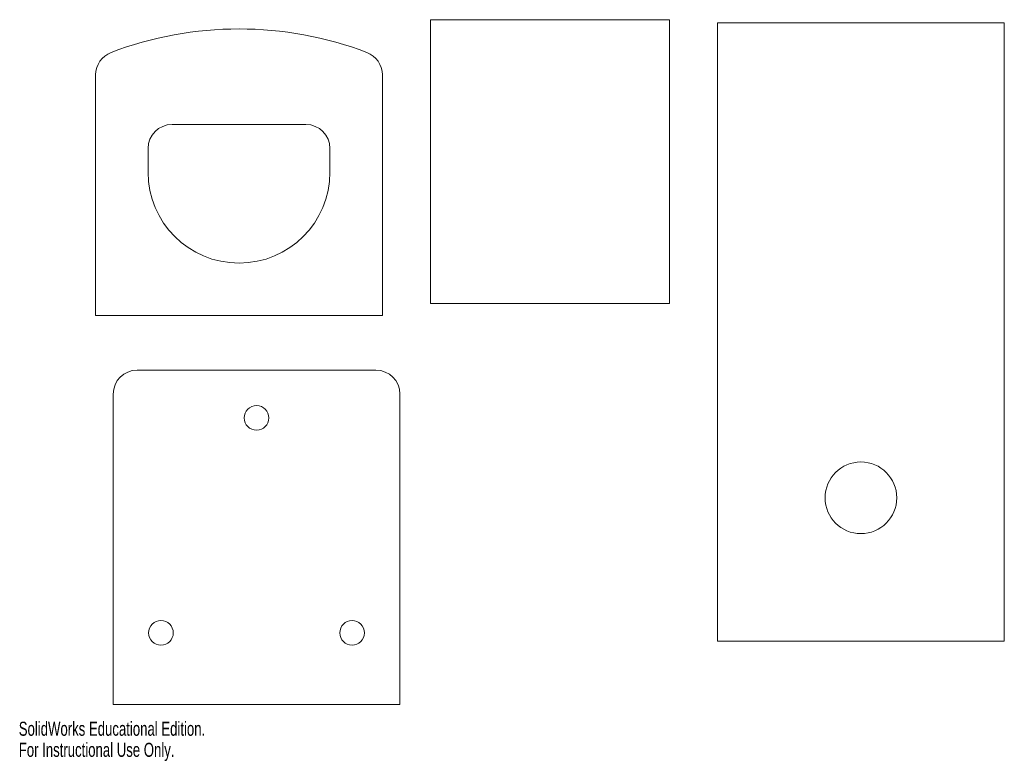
# Model space of a CAD drawing. Header units: inches. Extents: x 0 to 20.6, y 0 to 15.5.
import ezdxf

# ---------------------------------------------------------------- set-up
doc = ezdxf.new("R2010")
doc.units = ezdxf.units.IN
doc.header["$MEASUREMENT"] = 0
doc.styles.add('SLDTEXTSTYLE0', font='TXT', dxfattribs={"width": 0.7})

msp = doc.modelspace()

# ---------------------------------------------------------------- linework, layer by layer
at = {"color": 7, "linetype": 'Continuous', "lineweight": 15}
for p, q in [((8.617, 15.516), (13.617, 15.516)), ((8.617, 15.516), (8.617, 9.576)), ((13.617, 15.516), (13.617, 9.576)), ((20.625, 15.447), (14.625, 15.447)), ((14.625, 15.447), (14.625, 2.507)), ((20.625, 2.507), (20.625, 15.447)), ((1.609, 9.322), (1.609, 14.362)), ((7.609, 9.322), (7.609, 14.362)), ((3.207, 13.322), (6.011, 13.322)), ((2.707, 12.322), (2.707, 12.822)), ((6.511, 12.822), (6.511, 12.322)), ((8.617, 9.576), (13.617, 9.576)), ((1.609, 9.322), (7.609, 9.322)), ((7.476, 8.18), (2.476, 8.18)), ((1.976, 7.68), (1.976, 1.18)), ((7.976, 1.18), (7.976, 7.68)), ((14.625, 2.507), (20.625, 2.507)), ((1.976, 1.18), (7.976, 1.18))]:
    msp.add_line(p, q, dxfattribs=at)
for centre, radius in [((4.976, 7.18), 0.258), ((17.625, 5.507), 0.75), ((2.976, 2.68), 0.258), ((6.976, 2.68), 0.258)]:
    msp.add_circle(centre, radius, dxfattribs=at)
for centre, radius, start, end in [((4.609, 7.81), 7.513, 69.1142, 110.8858), ((2.109, 14.362), 0.5, 110.8858, 180), ((7.109, 14.362), 0.5, 0, 69.1142), ((3.207, 12.822), 0.5, 90, 180), ((6.011, 12.822), 0.5, 0, 90), ((4.609, 12.322), 1.902, 180, 0), ((2.476, 7.68), 0.5, 90, 180), ((7.476, 7.68), 0.5, 0, 90)]:
    msp.add_arc(centre, radius, start, end, dxfattribs=at)

# ---------------------------------------------------------------- texts
at = {"color": 7, "linetype": 'Continuous', "char_height": 0.2941, "attachment_point": 1, "style": 'SLDTEXTSTYLE0'}
for s, insert in [('SolidWorks Educational Edition.', (0, 0.82)), ('For Instructional Use Only.', (0, 0.379))]:
    msp.add_mtext(s, dxfattribs=dict(at, insert=insert))

doc.saveas('drawing.dxf')
